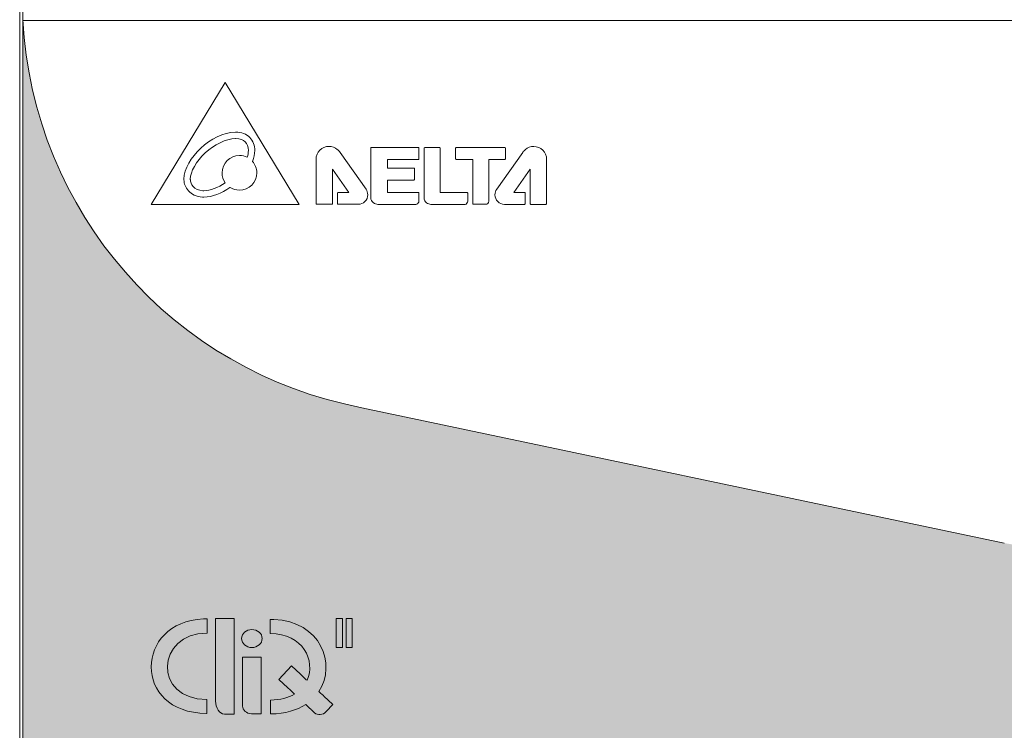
# Model space of a CAD drawing. Header units: millimetres. Extents: x 0 to 420, y 0 to 297.
# Tile 5 of 7: x 312 to 373, y 127 to 172. Entities that reach past the tile are written whole.
import ezdxf

# ---------------------------------------------------------------- set-up
doc = ezdxf.new("R2010")
doc.units = ezdxf.units.MM
doc.layers.get('0').update_dxf_attribs({"linetype": 'CONTINUOUS', "lineweight": 13})

msp = doc.modelspace()

# ---------------------------------------------------------------- hatches: boundary and pattern name
h = msp.add_hatch(color=18)
h.paths.add_polyline_path([(396.821, 125.5, 0.180506), (373.398, 138.973), (333.355, 147.412, -0.345626), (312.221, 171.6), (312.221, 90.5, 0.414214), (313.221, 89.5), (395.821, 89.5, 0.414214), (396.821, 90.5)])
h.paths.add_polyline_path([(366.041, 103.95, -0.414214), (365.541, 103.45), (343.501, 103.45, -0.414214), (343.001, 103.95), (343.001, 113.65, -0.414214), (343.501, 114.15), (344.201, 114.15), (344.201, 116.45), (364.841, 116.45), (364.841, 114.15), (365.541, 114.15, -0.414214), (366.041, 113.65)], flags=16)

# ---------------------------------------------------------------- linework, layer by layer
for p, q in [((312.221, 206.5), (312.221, 90.5)), ((312.021, 173.593), (312.021, 123.392)), ((396.821, 171.553), (312.223, 171.553)), ((331.99, 163.328), (333.61, 161.034)), ((337.226, 163.587), (337.226, 160.515)), ((343.375, 163.325), (341.755, 161.032)), ((344.869, 162.893), (344.869, 160.131)), ((373.398, 138.973), (333.355, 147.412))]:
    msp.add_line(p, q)
at = {"color": 7}
for p, q in [((331.754, 132.47), (331.754, 134.264)), ((331.754, 134.264), (332.149, 134.264)), ((332.149, 134.264), (332.149, 132.47)), ((332.362, 132.47), (332.362, 134.264)), ((332.362, 134.264), (332.756, 134.264)), ((332.756, 134.264), (332.756, 132.47)), ((332.149, 132.47), (331.754, 132.47)), ((332.756, 132.47), (332.362, 132.47))]:
    msp.add_line(p, q, dxfattribs=at)
msp.add_lwpolyline([(324.838, 167.679), (320.22, 160.088), (329.433, 160.088)], close=True)
at = {"flags": 128}
msp.add_lwpolyline([(330.495, 162.895), (330.495, 160.133)], dxfattribs=at)
msp.add_arc((338.193, 172.967), 26.009, 183.01234, 259.27817)
for points, knots in [([(325.719, 160.972), (325.504, 160.972), (325.305, 161.035), (325.137, 161.143), (325.133, 161.14), (325.129, 161.137), (325.124, 161.134), (324.602, 160.771), (324.033, 160.539), (323.505, 160.537), (323.477, 160.537), (323.45, 160.537), (323.422, 160.539), (323.031, 160.556), (322.732, 160.715), (322.543, 160.926), (322.352, 161.137), (322.266, 161.389), (322.257, 161.609), (322.256, 161.626), (322.255, 161.644), (322.255, 161.663), (322.262, 162.312), (322.705, 163.013), (323.312, 163.584), (323.921, 164.148), (324.706, 164.581), (325.477, 164.589), (325.48, 164.589), (325.484, 164.59), (325.489, 164.59), (325.847, 164.59), (326.152, 164.472), (326.362, 164.26), (326.572, 164.049), (326.677, 163.756), (326.676, 163.442), (326.676, 163.225), (326.627, 162.995), (326.529, 162.765), (326.697, 162.574), (326.799, 162.326), (326.799, 162.053), (326.799, 161.456), (326.316, 160.972), (325.719, 160.972)], [0, 0, 0, 0, 1, 1, 1, 2, 2, 2, 3, 3, 3, 4, 4, 4, 5, 5, 5, 6, 6, 6, 7, 7, 7, 8, 8, 8, 9, 9, 9, 10, 10, 10, 11, 11, 11, 12, 12, 12, 13, 13, 13, 14, 14, 14, 15, 15, 15, 15]), ([(326.077, 163.977), (325.95, 164.103), (325.763, 164.187), (325.489, 164.188), (325.489, 164.188), (325.481, 164.188), (325.481, 164.188), (324.866, 164.188), (324.141, 163.809), (323.586, 163.29), (323.026, 162.774), (322.65, 162.115), (322.657, 161.663), (322.657, 161.652), (322.657, 161.64), (322.658, 161.626), (322.662, 161.5), (322.719, 161.329), (322.84, 161.196), (322.963, 161.063), (323.145, 160.955), (323.442, 160.94), (323.463, 160.939), (323.484, 160.938), (323.505, 160.938), (323.894, 160.937), (324.382, 161.119), (324.839, 161.427), (324.713, 161.603), (324.638, 161.819), (324.638, 162.053), (324.638, 162.649), (325.122, 163.133), (325.719, 163.133), (325.891, 163.133), (326.053, 163.092), (326.198, 163.02), (326.25, 163.17), (326.275, 163.313), (326.275, 163.442), (326.274, 163.67), (326.202, 163.85), (326.077, 163.977)], [0, 0, 0, 0, 1, 1, 1, 2, 2, 2, 3, 3, 3, 4, 4, 4, 5, 5, 5, 6, 6, 6, 7, 7, 7, 8, 8, 8, 9, 9, 9, 10, 10, 10, 11, 11, 11, 12, 12, 12, 13, 13, 13, 14, 14, 14, 14]), ([(331.82, 163.514), (331.68, 163.631), (331.499, 163.702), (331.302, 163.702), (330.857, 163.702), (330.495, 163.341), (330.495, 162.896)], [3, 3, 3, 3, 4, 4, 4, 5, 5, 5, 5]), ([(333.119, 160.09), (333.45, 160.09), (333.718, 160.359), (333.718, 160.69), (333.718, 160.818), (333.678, 160.937), (333.61, 161.034)], [23, 23, 23, 23, 24, 24, 24, 25, 25, 25, 25]), ([(341.755, 161.032), (341.686, 160.935), (341.646, 160.816), (341.646, 160.688), (341.646, 160.356), (341.914, 160.088), (342.246, 160.088)], [4, 4, 4, 4, 5, 5, 5, 6, 6, 6, 6])]:
    msp.add_open_spline(points, degree=3, knots=knots)
for points in [[(331.989, 163.328), (331.939, 163.401), (331.873, 163.47), (331.82, 163.514)], [(331.99, 163.328), (331.99, 163.328), (331.989, 163.328), (331.989, 163.328)], [(333.919, 163.62), (333.911, 163.612), (333.906, 163.601), (333.906, 163.59)], [(333.906, 163.59), (333.906, 163.59), (333.906, 160.503), (333.906, 160.503)], [(333.949, 163.633), (333.938, 163.633), (333.927, 163.628), (333.919, 163.62)], [(336.862, 163.633), (336.862, 163.633), (333.949, 163.633), (333.949, 163.633)], [(336.892, 163.62), (336.884, 163.628), (336.873, 163.633), (336.862, 163.633)], [(336.905, 163.59), (336.905, 163.601), (336.9, 163.612), (336.892, 163.62)], [(336.905, 162.926), (336.905, 162.926), (336.905, 163.59), (336.905, 163.59)], [(337.269, 163.63), (337.246, 163.63), (337.226, 163.611), (337.226, 163.587)], [(338.191, 163.63), (338.191, 163.63), (337.269, 163.63), (337.269, 163.63)], [(338.221, 163.618), (338.213, 163.626), (338.202, 163.63), (338.191, 163.63)], [(338.234, 163.587), (338.234, 163.599), (338.229, 163.61), (338.221, 163.618)], [(338.233, 160.824), (338.233, 160.824), (338.234, 163.587), (338.234, 163.587)], [(339.209, 163.62), (339.201, 163.612), (339.196, 163.601), (339.196, 163.59)], [(339.196, 163.59), (339.196, 163.59), (339.196, 162.933), (339.196, 162.933)], [(339.239, 163.633), (339.228, 163.633), (339.217, 163.628), (339.209, 163.62)], [(342.27, 163.629), (342.27, 163.629), (339.239, 163.633), (339.239, 163.633)], [(342.313, 163.586), (342.313, 163.61), (342.294, 163.629), (342.27, 163.629)], [(342.313, 162.936), (342.313, 162.936), (342.313, 163.586), (342.313, 163.586)], [(343.544, 163.511), (343.491, 163.467), (343.425, 163.398), (343.375, 163.325)], [(344.063, 163.7), (343.865, 163.7), (343.684, 163.629), (343.544, 163.511)], [(344.869, 162.893), (344.869, 163.339), (344.508, 163.7), (344.063, 163.7)], [(330.495, 162.896), (330.495, 162.896), (330.495, 162.895), (330.495, 162.895)], [(330.495, 162.895), (330.495, 162.895), (330.495, 162.895), (330.495, 162.895)], [(334.951, 162.343), (334.951, 162.343), (334.951, 162.883), (334.951, 162.883)], [(334.951, 162.883), (334.951, 162.883), (336.862, 162.883), (336.862, 162.883)], [(336.862, 162.883), (336.873, 162.883), (336.884, 162.888), (336.892, 162.896)], [(336.892, 162.896), (336.9, 162.904), (336.905, 162.915), (336.905, 162.926)], [(339.196, 162.933), (339.196, 162.922), (339.201, 162.91), (339.209, 162.902)], [(339.209, 162.902), (339.217, 162.894), (339.228, 162.89), (339.239, 162.89)], [(339.239, 162.89), (339.239, 162.89), (340.261, 162.89), (340.261, 162.89)], [(340.261, 162.89), (340.261, 162.89), (340.261, 160.139), (340.261, 160.139)], [(341.26, 162.872), (341.26, 162.872), (341.26, 162.893), (341.26, 162.893)], [(341.26, 162.893), (341.26, 162.893), (342.27, 162.893), (342.27, 162.893)], [(341.26, 160.291), (341.26, 160.291), (341.26, 162.872), (341.26, 162.872)], [(342.27, 162.893), (342.282, 162.893), (342.293, 162.898), (342.301, 162.906)], [(342.301, 162.906), (342.309, 162.914), (342.313, 162.925), (342.313, 162.936)], [(331.521, 160.133), (331.521, 160.133), (331.521, 162.277), (331.521, 162.277)], [(331.521, 162.277), (331.521, 162.277), (332.53, 160.826), (332.53, 160.826)], [(336.598, 162.343), (336.598, 162.343), (334.951, 162.343), (334.951, 162.343)], [(336.628, 162.33), (336.62, 162.338), (336.609, 162.343), (336.598, 162.343)], [(336.64, 162.3), (336.64, 162.312), (336.636, 162.322), (336.628, 162.33)], [(336.64, 161.648), (336.64, 161.648), (336.64, 162.3), (336.64, 162.3)], [(342.834, 160.823), (342.834, 160.823), (343.843, 162.275), (343.843, 162.275)], [(343.843, 162.275), (343.843, 162.275), (343.844, 160.131), (343.844, 160.131)], [(334.945, 160.832), (334.945, 160.832), (334.945, 161.605), (334.945, 161.605)], [(334.945, 161.605), (334.945, 161.605), (336.598, 161.605), (336.598, 161.605)], [(336.598, 161.605), (336.609, 161.605), (336.62, 161.61), (336.628, 161.618)], [(336.628, 161.618), (336.636, 161.626), (336.64, 161.637), (336.64, 161.648)], [(331.844, 160.813), (331.836, 160.805), (331.831, 160.794), (331.831, 160.783)], [(331.874, 160.826), (331.863, 160.826), (331.852, 160.821), (331.844, 160.813)], [(332.53, 160.826), (332.53, 160.826), (331.874, 160.826), (331.874, 160.826)], [(336.862, 160.832), (336.862, 160.832), (334.945, 160.832), (334.945, 160.832)], [(336.892, 160.819), (336.884, 160.827), (336.873, 160.832), (336.862, 160.832)], [(336.905, 160.789), (336.905, 160.8), (336.9, 160.811), (336.892, 160.819)], [(339.907, 160.824), (339.907, 160.824), (338.233, 160.824), (338.233, 160.824)], [(339.937, 160.811), (339.929, 160.819), (339.918, 160.824), (339.907, 160.824)], [(339.949, 160.781), (339.949, 160.792), (339.945, 160.803), (339.937, 160.811)], [(343.49, 160.823), (343.49, 160.823), (342.834, 160.823), (342.834, 160.823)], [(343.521, 160.811), (343.513, 160.819), (343.502, 160.823), (343.49, 160.823)], [(343.533, 160.781), (343.533, 160.792), (343.529, 160.803), (343.521, 160.811)], [(331.831, 160.783), (331.831, 160.783), (331.831, 160.133), (331.831, 160.133)], [(333.906, 160.503), (333.906, 160.372), (333.972, 160.269), (334.06, 160.198)], [(334.06, 160.198), (334.149, 160.127), (334.26, 160.089), (334.35, 160.088)], [(336.846, 160.149), (336.865, 160.166), (336.878, 160.185), (336.887, 160.201)], [(336.887, 160.201), (336.892, 160.209), (336.896, 160.217), (336.899, 160.224)], [(336.899, 160.224), (336.901, 160.232), (336.904, 160.234), (336.905, 160.25)], [(336.905, 160.252), (336.905, 160.252), (336.905, 160.789), (336.905, 160.789)], [(336.905, 160.25), (336.905, 160.25), (336.905, 160.252), (336.905, 160.252)], [(337.226, 160.515), (337.226, 160.359), (337.293, 160.253), (337.379, 160.186)], [(339.9, 160.157), (339.931, 160.198), (339.948, 160.241), (339.95, 160.278)], [(339.95, 160.279), (339.949, 160.34), (339.949, 160.646), (339.949, 160.781)], [(339.949, 160.278), (339.949, 160.278), (339.95, 160.279), (339.95, 160.279)], [(339.95, 160.278), (339.95, 160.278), (339.949, 160.278), (339.949, 160.278)], [(341.198, 160.141), (341.233, 160.171), (341.261, 160.221), (341.26, 160.291)], [(343.533, 160.131), (343.533, 160.131), (343.533, 160.781), (343.533, 160.781)], [(330.495, 160.133), (330.495, 160.122), (330.5, 160.111), (330.508, 160.103)], [(330.508, 160.103), (330.516, 160.095), (330.527, 160.09), (330.538, 160.09)], [(330.538, 160.09), (330.538, 160.09), (331.478, 160.09), (331.478, 160.09)], [(331.478, 160.09), (331.489, 160.09), (331.5, 160.095), (331.508, 160.103)], [(331.508, 160.103), (331.516, 160.111), (331.521, 160.122), (331.521, 160.133)], [(331.831, 160.133), (331.831, 160.122), (331.836, 160.111), (331.844, 160.103)], [(331.844, 160.103), (331.852, 160.095), (331.863, 160.09), (331.874, 160.09)], [(331.874, 160.09), (331.874, 160.09), (333.119, 160.09), (333.119, 160.09)], [(334.35, 160.088), (334.35, 160.088), (336.713, 160.088), (336.713, 160.088)], [(336.713, 160.088), (336.762, 160.089), (336.808, 160.114), (336.846, 160.149)], [(337.379, 160.186), (337.466, 160.118), (337.571, 160.088), (337.651, 160.088)], [(337.651, 160.088), (337.651, 160.088), (339.782, 160.088), (339.782, 160.088)], [(339.782, 160.088), (339.782, 160.088), (339.783, 160.088), (339.783, 160.088)], [(339.783, 160.088), (339.783, 160.088), (339.785, 160.088), (339.785, 160.088)], [(339.785, 160.088), (339.831, 160.09), (339.868, 160.117), (339.9, 160.157)], [(340.261, 160.139), (340.261, 160.128), (340.265, 160.117), (340.274, 160.109)], [(340.274, 160.109), (340.282, 160.101), (340.293, 160.096), (340.304, 160.096)], [(340.304, 160.096), (340.304, 160.096), (341.077, 160.096), (341.077, 160.096)], [(341.077, 160.096), (341.077, 160.096), (341.078, 160.096), (341.078, 160.096)], [(341.078, 160.096), (341.117, 160.097), (341.161, 160.11), (341.198, 160.141)], [(342.246, 160.088), (342.246, 160.088), (343.49, 160.088), (343.49, 160.088)], [(343.49, 160.088), (343.502, 160.088), (343.513, 160.093), (343.521, 160.101)], [(343.521, 160.101), (343.529, 160.109), (343.533, 160.12), (343.533, 160.131)], [(343.844, 160.131), (343.844, 160.12), (343.848, 160.109), (343.856, 160.101)], [(343.856, 160.101), (343.864, 160.093), (343.875, 160.088), (343.886, 160.088)], [(343.886, 160.088), (343.886, 160.088), (344.826, 160.088), (344.826, 160.088)], [(344.826, 160.088), (344.838, 160.088), (344.848, 160.093), (344.857, 160.101)], [(344.857, 160.101), (344.865, 160.109), (344.869, 160.12), (344.869, 160.131)]]:
    msp.add_open_spline(points, degree=3)
at = {"color": 7}
for points in [[(323.662, 128.353), (319.027, 128.388), (319.183, 134.07), (323.47, 134.249)], [(323.47, 134.249), (323.47, 134.249), (323.708, 134.244), (323.708, 134.244)], [(323.708, 134.244), (323.708, 134.244), (323.703, 133.372), (323.703, 133.372)], [(324.229, 133.012), (324.229, 133.012), (324.229, 134.279), (324.229, 134.279)], [(324.229, 134.279), (324.229, 134.279), (325.387, 134.279), (325.387, 134.279)], [(325.387, 134.279), (325.387, 134.279), (325.387, 133.012), (325.387, 133.012)], [(323.7, 133.358), (320.497, 133.358), (320.331, 129.223), (323.677, 129.218)], [(323.703, 133.372), (323.703, 133.372), (323.7, 133.358), (323.7, 133.358)], [(324.229, 129.622), (324.229, 129.622), (324.229, 133.012), (324.229, 133.012)], [(325.387, 133.012), (325.387, 133.012), (325.387, 132.155), (325.387, 132.155)], [(325.387, 132.155), (325.387, 132.155), (325.387, 130.876), (325.387, 130.876)], [(325.914, 131.104), (325.914, 131.104), (325.914, 131.852), (325.914, 131.852)], [(325.914, 131.852), (325.914, 131.852), (327.074, 131.852), (327.074, 131.852)], [(327.074, 131.852), (327.074, 131.852), (327.074, 131.104), (327.074, 131.104)], [(325.387, 130.876), (325.387, 130.876), (325.387, 129.622), (325.387, 129.622)], [(325.914, 129.107), (325.914, 129.107), (325.914, 131.104), (325.914, 131.104)], [(327.074, 131.104), (327.074, 131.104), (327.074, 130.599), (327.074, 130.599)], [(328.183, 130.463), (328.183, 130.463), (328.973, 131.31), (328.973, 131.31)], [(328.973, 131.31), (328.973, 131.31), (329.519, 130.801), (329.519, 130.801)], [(329.519, 130.801), (329.519, 130.801), (329.888, 130.457), (329.888, 130.457)], [(327.074, 130.599), (327.074, 130.599), (327.074, 129.845), (327.074, 129.845)], [(328.729, 129.954), (328.729, 129.954), (328.183, 130.463), (328.183, 130.463)], [(329.888, 130.457), (329.888, 130.457), (329.904, 130.442), (329.931, 130.417)], [(325.387, 129.622), (325.387, 129.622), (325.387, 128.316), (325.387, 128.316)], [(327.074, 129.845), (327.074, 129.845), (327.074, 129.107), (327.074, 129.107)], [(329.154, 129.558), (328.915, 129.781), (328.729, 129.954), (328.729, 129.954)], [(330.672, 129.725), (330.819, 129.588), (330.981, 129.437), (330.981, 129.437)], [(323.677, 129.218), (323.677, 129.218), (323.677, 128.353), (323.677, 128.353)], [(327.074, 129.107), (327.074, 129.107), (327.074, 128.337), (327.074, 128.337)], [(330.191, 128.59), (330.191, 128.59), (330.047, 128.724), (329.85, 128.909)], [(330.981, 129.437), (330.981, 129.437), (331.543, 128.913), (331.543, 128.913)], [(331.543, 128.913), (331.543, 128.913), (331.128, 128.467), (331.128, 128.467)], [(323.677, 128.353), (323.677, 128.353), (323.662, 128.353), (323.662, 128.353)], [(325.387, 128.316), (325.387, 128.316), (324.778, 128.316), (324.778, 128.316)], [(327.074, 128.337), (327.074, 128.337), (326.463, 128.337), (326.463, 128.337)], [(330.406, 128.39), (330.223, 128.563), (330.191, 128.59), (330.191, 128.59)], [(331.128, 128.467), (330.92, 128.245), (330.59, 128.22), (330.406, 128.39)]]:
    msp.add_open_spline(points, degree=3, dxfattribs=at)
for points, knots in [([(330.672, 129.725), (331.785, 131.43), (330.78, 134.096), (327.865, 134.218), (327.865, 134.218), (327.627, 134.213), (327.627, 134.213), (327.627, 134.213), (327.632, 133.341), (327.632, 133.341), (327.632, 133.341), (327.635, 133.327), (327.635, 133.327), (329.682, 133.327), (330.488, 131.638), (329.931, 130.417)], [5.320007, 5.320007, 5.320007, 5.320007, 6, 6, 6, 7, 7, 7, 8, 8, 8, 9, 9, 9, 9.639089, 9.639089, 9.639089, 9.639089]), ([(327.135, 133.023), (327.135, 132.713), (326.847, 132.461), (326.494, 132.461), (326.141, 132.461), (325.854, 132.713), (325.854, 133.023), (325.854, 133.333), (326.141, 133.585), (326.494, 133.585), (326.847, 133.585), (327.135, 133.333), (327.135, 133.023)], [0, 0, 0, 0, 1, 1, 1, 2, 2, 2, 3, 3, 3, 4, 4, 4, 4]), ([(324.778, 128.316), (324.473, 128.316), (324.229, 128.697), (324.229, 129.123), (324.229, 129.548), (324.229, 129.622), (324.229, 129.622)], [5, 5, 5, 5, 6, 6, 6, 7, 7, 7, 7]), ([(329.154, 129.558), (328.772, 129.328), (328.275, 129.187), (327.658, 129.185), (327.658, 129.185), (327.658, 128.322), (327.658, 128.322), (327.658, 128.322), (327.673, 128.322), (327.673, 128.322), (328.581, 128.329), (329.304, 128.553), (329.85, 128.909)], [2.815614, 2.815614, 2.815614, 2.815614, 3, 3, 3, 4, 4, 4, 5, 5, 5, 5.195808, 5.195808, 5.195808, 5.195808]), ([(326.463, 128.337), (326.158, 128.337), (325.914, 128.561), (325.914, 128.812), (325.914, 129.063), (325.914, 129.107), (325.914, 129.107)], [5, 5, 5, 5, 6, 6, 6, 7, 7, 7, 7])]:
    msp.add_open_spline(points, degree=3, knots=knots, dxfattribs=at)

doc.saveas('drawing.dxf')
